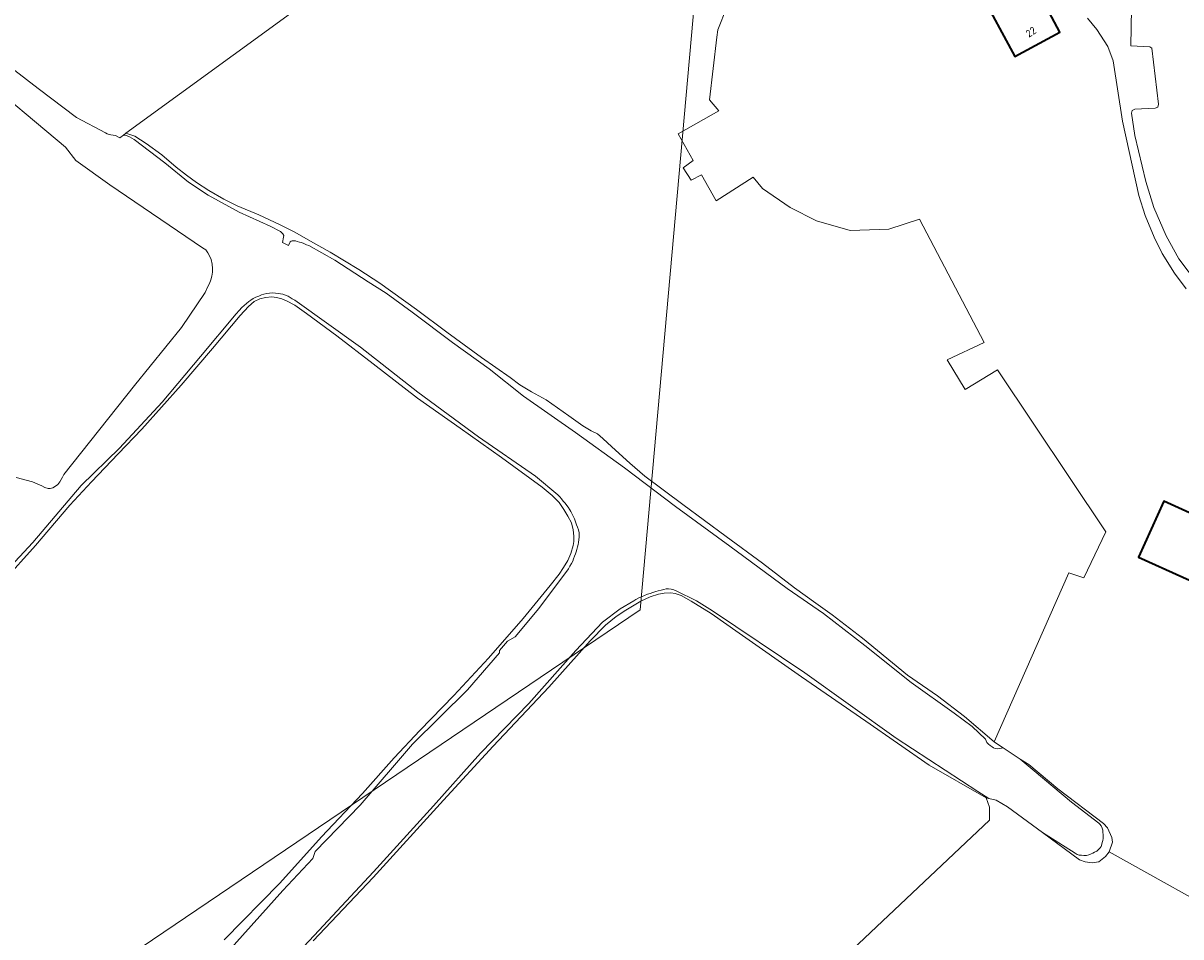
# Model space of a CAD drawing. Header units: metres. Extents: x 140853 to 145288, y 474558 to 480269.
# Tile 90 of 256: x 141276 to 141549, y 477678 to 477894. Entities that reach past the tile are written whole.
import ezdxf
from ezdxf.enums import TextEntityAlignment as Align

# ---------------------------------------------------------------- set-up
doc = ezdxf.new("R2010")
doc.units = ezdxf.units.M
doc.header["$MEASUREMENT"] = 0
for name, color, linetype, lineweight in [('B-WE-GR-BOS_LOOF-G', 40, 'Continuous', 13), ('B-WE-GR-GRAS-G', 60, 'Continuous', 13), ('B-WE-GW-WATERGANG_INSTEEK-G', 90, 'Continuous', 18), ('B-WE-OG-BEBOUWING-G', 7, 'Continuous', 35), ('B-WE-OG-BEBOUWING_HUISNUMMER-T18', 10, 'Continuous', 18), ('B-WE-OG-HULPLIJN-G', 50, 'Continuous', 18), ('B-WE-OG-TERREIN_ERF-G', 7, 'Continuous', 18), ('B-WE-OG-WATER-G', 130, 'Continuous', 18), ('B-WE-VH-VERHARDING_HALFVERHARDING-G', 252, 'Continuous', 18)]:
    doc.layers.add(name, color=color, linetype=linetype, lineweight=lineweight)
doc.styles.add('NLCS-ISO', font='txt')

msp = doc.modelspace()

# ---------------------------------------------------------------- linework, layer by layer
at = {"layer": 'B-WE-GR-BOS_LOOF-G', "ltscale": 0.2, "flags": 128}
msp.add_lwpolyline([(141562.792, 477681.025), (141532.018, 477698.194), (141531.169, 477697.078), (141529.588, 477695.881), (141527.977, 477695.574), (141526.349, 477695.816), (141525.04, 477696.338), (141516.298, 477702.765), (141508.013, 477708.857), (141505.34, 477710.371), (141503.605, 477710.825), (141503.006, 477710.982), (141503.751, 477708.723), (141503.751, 477705.68), (141455.994, 477660.569)], dxfattribs=at)
at = {"layer": 'B-WE-GR-GRAS-G', "ltscale": 0.2, "flags": 128}
for points in [[(141364.102, 477914.6), (141299.936, 477867.8), (141302.065, 477867.11), (141304.702, 477865.365), (141308.413, 477862.683), (141311.795, 477859.776), (141314.252, 477857.889), (141316.63, 477856.205), (141319.505, 477854.267), (141323.023, 477852.284), (141326.21, 477850.65), (141331.276, 477848.528), (141336.153, 477846.234), (141339.81, 477844.463), (141343.484, 477842.347), (141348.179, 477839.728), (141354.915, 477835.615), (141359.837, 477832.456), (141368.505, 477826.208), (141375.687, 477820.879), (141383.887, 477814.903), (141390.599, 477810.147), (141392.944, 477808.421), (141395.645, 477806.767), (141399.096, 477804.926), (141404.512, 477801.119), (141407.762, 477798.775), (141409.75, 477797.596), (141411.234, 477796.866), (141412.53, 477795.743), (141414.617, 477793.821), (141418.904, 477789.913), (141422.448, 477786.85), (141431.395, 477780.151), (141441.624, 477772.64), (141450.19, 477766.352), (141457.728, 477760.51), (141462.779, 477756.924), (141466.643, 477754.177), (141473.789, 477748.655), (141484.39, 477739.925), (141491.526, 477735.002), (141497.844, 477730.163), (141504.893, 477724.171), (141522.456, 477764.051), (141526.027, 477762.861), (141531.187, 477773.709), (141505.655, 477811.941), (141497.982, 477807.311), (141493.748, 477814.322), (141502.479, 477818.423), (141487.266, 477847.528), (141479.99, 477845.146), (141470.862, 477844.882), (141462.924, 477847.131), (141456.707, 477850.306), (141450.224, 477854.804), (141447.975, 477857.449), (141439.244, 477851.893), (141435.765, 477857.981), (141433.318, 477856.719), (141431.453, 477859.656), (141433.823, 477861.379), (141430.248, 477867.636), (141439.905, 477873.06), (141437.657, 477875.706), (141439.376, 477890.523), (141439.641, 477892.242), (141441.798, 477897.598)], [(141323.157, 477677.437), (141336.258, 477690.829), (141346.122, 477701.708), (141355.793, 477711.987), (141363.283, 477720.371), (141369.278, 477726.823), (141377.35, 477735.1), (141385.522, 477743.953), (141393.687, 477753.298), (141400.077, 477761.061), (141402.216, 477763.77), (141403.236, 477765.289), (141404.207, 477766.938), (141404.97, 477768.638), (141405.485, 477770.484), (141405.627, 477771.444), (141405.682, 477772.712), (141405.515, 477774.181), (141405.067, 477775.877), (141404.244, 477777.396), (141403.302, 477779.022), (141402.175, 477780.635), (141400.581, 477782.28), (141398.147, 477784.253), (141388.621, 477791.271), (141378.831, 477798.196), (141368.765, 477805.263), (141358.284, 477813.415), (141349.739, 477820.012), (141342.577, 477825.269), (141339.769, 477827.245), (141337.856, 477828.253), (141336.746, 477828.765), (141335.465, 477829.07), (141334.359, 477829.182), (141332.87, 477829.076), (141331.545, 477828.693), (141330.236, 477828.067), (141328.873, 477826.95), (141326.891, 477824.821), (141320.339, 477816.975), (141313.006, 477808.332), (141303.68, 477797.996), (141298.091, 477792.15), (141291.827, 477785.51), (141286.716, 477780.004), (141278.56, 477770.507), (141270.979, 477761.974)], [(141455.994, 477660.569), (141503.751, 477705.68), (141503.751, 477708.723), (141503.006, 477710.982), (141489.511, 477718.66), (141489.511, 477718.66), (141474.569, 477729.059), (141459.364, 477739.515), (141444.698, 477749.844), (141438.094, 477754.493), (141433.358, 477757.392), (141430.955, 477758.678), (141429.555, 477759.197), (141428.534, 477759.369), (141427.001, 477759.29), (141425.623, 477759.048), (141423.702, 477758.371), (141421.474, 477757.351), (141417.902, 477755.271), (141415.646, 477753.778), (141413.13, 477751.723), (141409.496, 477747.994), (141399.762, 477737.109), (141386.62, 477723.166), (141374.889, 477710.395), (141358.301, 477692.15), (141344.116, 477677.179)]]:
    msp.add_lwpolyline(points, dxfattribs=at)
at = {"layer": 'B-WE-GW-WATERGANG_INSTEEK-G', "ltscale": 0.2, "flags": 128}
for points in [[(141299.337, 477867.363), (141299.791, 477867.317), (141300.225, 477867.195), (141300.75, 477866.93), (141301.348, 477866.611), (141301.855, 477866.346), (141309.12, 477860.793), (141314.718, 477856.234), (141319.362, 477853.233), (141326.703, 477849.195), (141333.946, 477845.895), (141336.41, 477844.585), (141336.628, 477844.407), (141336.956, 477844.086), (141337.194, 477843.674), (141337.162, 477843.259), (141336.886, 477842.03), (141338.299, 477841.341), (141338.706, 477842.156), (141338.902, 477842.32), (141339.19, 477842.431), (141339.532, 477842.435), (141339.947, 477842.403), (141340.363, 477842.263), (141340.869, 477842.124), (141341.357, 477842.002), (141341.918, 477841.773), (141342.534, 477841.509), (141343.095, 477841.298), (141349.258, 477837.844), (141357.134, 477832.761), (141361.379, 477830.097), (141367.487, 477825.567), (141377.047, 477818.424), (141385.666, 477812.231), (141393.764, 477805.784), (141406.068, 477797.213), (141417.579, 477788.817), (141429.615, 477779.705), (141442.499, 477770.379), (141456.016, 477760.372), (141464.598, 477754.467), (141474.317, 477746.893), (141485.313, 477738.162), (141495.41, 477730.927), (141499.639, 477727.77), (141502.788, 477724.758), (141502.95, 477724.434), (141503.165, 477723.983), (141503.561, 477723.622), (141503.921, 477723.316), (141504.353, 477722.991), (141504.695, 477722.756), (141505.109, 477722.594), (141505.613, 477722.521), (141506.154, 477722.574), (141506.568, 477722.7), (141506.95, 477722.732), (141506.097, 477723.283), (141504.893, 477724.171), (141497.844, 477730.163), (141491.526, 477735.002), (141484.39, 477739.925), (141473.789, 477748.655), (141466.643, 477754.177), (141462.779, 477756.924), (141457.728, 477760.51), (141450.19, 477766.352), (141441.624, 477772.64), (141431.395, 477780.151), (141422.448, 477786.85), (141418.904, 477789.913), (141414.617, 477793.821), (141412.53, 477795.743), (141411.234, 477796.866), (141409.75, 477797.596), (141407.762, 477798.775), (141404.512, 477801.119), (141399.096, 477804.926), (141395.645, 477806.767), (141392.944, 477808.421), (141390.599, 477810.147), (141383.887, 477814.903), (141375.687, 477820.879), (141368.505, 477826.208), (141359.837, 477832.456), (141354.915, 477835.615), (141348.179, 477839.728), (141343.484, 477842.347), (141339.81, 477844.463), (141336.153, 477846.234), (141331.276, 477848.528), (141326.21, 477850.65), (141323.023, 477852.284), (141319.505, 477854.267), (141316.63, 477856.205), (141314.252, 477857.889), (141311.795, 477859.776), (141308.413, 477862.683), (141304.702, 477865.365), (141302.065, 477867.11), (141299.936, 477867.8), (141299.337, 477867.363)], [(141511.004, 477720.113), (141514.308, 477717.359), (141523.126, 477709.963), (141529.583, 477704.987), (141529.799, 477704.717), (141530.141, 477704.315), (141530.366, 477703.793), (141530.491, 477703.322), (141530.549, 477702.785), (141530.556, 477702.304), (141530.56, 477701.85), (141530.574, 477701.325), (141530.481, 477700.872), (141530.384, 477700.442), (141530.257, 477700), (141530.082, 477699.467), (141529.885, 477699.131), (141529.474, 477698.738), (141529.08, 477698.396), (141528.584, 477698.12), (141528.139, 477697.86), (141527.727, 477697.709), (141527.244, 477697.516), (141526.637, 477697.338), (141526.038, 477697.317), (141525.466, 477697.388), (141524.945, 477697.425), (141524.466, 477697.587), (141524.007, 477697.871), (141516.298, 477702.765), (141525.04, 477696.338), (141526.349, 477695.816), (141527.977, 477695.574), (141529.588, 477695.881), (141531.169, 477697.078), (141532.018, 477698.194), (141532.765, 477700.523), (141532.614, 477701.564), (141531.608, 477703.904), (141530.68, 477704.885), (141519.876, 477713.088), (141513.028, 477718.805), (141511.004, 477720.113)]]:
    msp.add_lwpolyline(points, close=True, dxfattribs=at)
for points in [[(141324.08, 477674.663), (141336.96, 477689.112), (141344.091, 477696.624), (141344.61, 477698.282), (141355.192, 477709.246), (141367.598, 477723.631), (141380.527, 477736.433), (141388.147, 477745.2), (141388.118, 477745.749), (141389.965, 477747.889), (141391.777, 477748.948), (141397.37, 477755.672), (141404.388, 477764.986), (141404.74, 477765.623), (141405.073, 477766.222), (141405.388, 477766.803), (141405.61, 477767.364), (141405.85, 477768), (141406.034, 477768.505), (141406.2, 477769.029), (141406.328, 477769.59), (141406.494, 477770.207), (141406.641, 477770.712), (141406.75, 477771.254), (141406.841, 477771.908), (141406.913, 477772.45), (141406.948, 477773.029), (141406.89, 477773.496), (141406.756, 477774.186), (141406.529, 477774.802), (141406.302, 477775.417), (141406.075, 477776.126), (141405.81, 477776.797), (141405.565, 477777.3), (141405.282, 477777.897), (141404.981, 477778.493), (141404.698, 477778.959), (141404.323, 477779.517), (141403.965, 477779.983), (141403.571, 477780.485), (141403.157, 477781.006), (141402.763, 477781.509), (141402.331, 477781.955), (141401.843, 477782.476), (141396.612, 477786.898), (141383.122, 477796.138), (141368.823, 477806.683), (141355.271, 477817.286), (141339.793, 477828.423), (141339.213, 477828.738), (141338.707, 477829.035), (141338.201, 477829.331), (141337.584, 477829.609), (141336.986, 477829.793), (141336.443, 477829.94), (141335.845, 477830.012), (141335.266, 477830.102), (141334.519, 477830.118), (141333.846, 477830.058), (141333.23, 477829.981), (141332.521, 477829.81), (141331.924, 477829.639), (141331.272, 477829.393), (141330.619, 477829.148), (141330.005, 477828.79), (141329.446, 477828.433), (141328.962, 477828.131), (141328.366, 477827.625), (141327.827, 477827.118), (141327.269, 477826.648), (141326.655, 477825.992), (141325.986, 477825.223), (141317.515, 477815.117), (141308.486, 477804.374), (141298.431, 477793.458), (141289.37, 477784.686), (141277.931, 477771.244), (141267.386, 477759.98)], [(141270.979, 477761.974), (141278.56, 477770.507), (141286.716, 477780.004), (141291.827, 477785.51), (141298.091, 477792.15), (141303.68, 477797.996), (141313.006, 477808.332), (141320.339, 477816.975), (141326.891, 477824.821), (141328.873, 477826.95), (141330.236, 477828.067), (141331.545, 477828.693), (141332.87, 477829.076), (141334.359, 477829.182), (141335.465, 477829.07), (141336.746, 477828.765), (141337.856, 477828.253), (141339.769, 477827.245), (141342.577, 477825.269), (141349.739, 477820.012), (141358.284, 477813.415), (141368.765, 477805.263), (141378.831, 477798.196), (141388.621, 477791.271), (141398.147, 477784.253), (141400.581, 477782.28), (141402.175, 477780.635), (141403.302, 477779.022), (141404.244, 477777.396), (141405.067, 477775.877), (141405.515, 477774.181), (141405.682, 477772.712), (141405.627, 477771.444), (141405.485, 477770.484), (141404.97, 477768.638), (141404.207, 477766.938), (141403.236, 477765.289), (141402.216, 477763.77), (141400.077, 477761.061), (141393.687, 477753.298), (141385.522, 477743.953), (141377.35, 477735.1), (141369.278, 477726.823), (141363.283, 477720.371), (141355.793, 477711.987), (141346.122, 477701.708), (141336.258, 477690.829), (141323.157, 477677.437)], [(141344.116, 477677.179), (141358.301, 477692.15), (141374.889, 477710.395), (141386.62, 477723.166), (141399.762, 477737.109), (141409.496, 477747.994), (141413.13, 477751.723), (141415.646, 477753.778), (141417.902, 477755.271), (141421.474, 477757.351), (141423.702, 477758.371), (141425.623, 477759.048), (141427.001, 477759.29), (141428.534, 477759.369), (141429.555, 477759.197), (141430.955, 477758.678), (141433.358, 477757.392), (141438.094, 477754.493), (141444.698, 477749.844), (141459.364, 477739.515), (141474.569, 477729.059), (141489.511, 477718.66), (141503.006, 477710.982), (141503.605, 477710.825), (141503.605, 477710.825), (141501, 477712.479), (141481.704, 477725.003), (141460.196, 477740.483), (141438.418, 477755.117), (141434.638, 477757.482), (141429.777, 477759.811), (141429.255, 477760.01), (141428.661, 477760.209), (141428.012, 477760.317), (141427.472, 477760.282), (141426.877, 477760.157), (141426.301, 477759.995), (141425.58, 477759.78), (141424.986, 477759.637), (141424.282, 477759.403), (141423.688, 477759.205), (141423.021, 477758.99), (141422.372, 477758.739), (141421.651, 477758.416), (141421.002, 477758.128), (141420.318, 477757.769), (141419.831, 477757.445), (141416.569, 477755.557), (141412.422, 477752.392), (141406.165, 477745.713), (141395.001, 477733.235), (141383.599, 477721.513), (141372.506, 477709.089), (141358.384, 477693.482), (141344.35, 477678.452), (141329.437, 477662.571)]]:
    msp.add_lwpolyline(points, dxfattribs=at)
at = {"layer": 'B-WE-OG-BEBOUWING-G', "ltscale": 0.2, "flags": 128}
for points in [[(141500, 477921.185), (141497.52, 477919.802), (141486.525, 477913.712), (141489.179, 477908.873), (141495.485, 477912.332), (141498.756, 477906.369), (141498.708, 477906.205), (141500, 477903.859), (141501.442, 477901.239), (141509.768, 477885.915), (141520.382, 477891.651), (141517.82, 477896.391), (141515.864, 477900.011), (141516.778, 477900.504), (141517.341, 477902.391), (141515.623, 477905.57), (141513.796, 477906.115), (141512.766, 477905.559), (141508.163, 477914.076), (141505.462, 477912.616), (141503.214, 477916.777), (141505.858, 477918.206), (141503.265, 477923.005), (141500, 477921.185)], [(141559.886, 477758.313), (141565.845, 477771.472), (141544.912, 477780.951), (141538.953, 477767.792), (141559.886, 477758.313)]]:
    msp.add_lwpolyline(points, close=True, dxfattribs=at)
at = {"layer": 'B-WE-OG-HULPLIJN-G'}
msp.add_lwpolyline([(141484.938, 478467.493), (142922.898, 478740.923), (143043.789, 479141.528), (143928.198, 479351.369), (144042.725, 479840.999), (144698.079, 479872.794), (144672.627, 478988.916), (144742.617, 478639.181), (145060.75, 478225.858), (145035.298, 477659.922), (145054.388, 476896.862), (144768.066, 476833.275), (144755.342, 477825.251), (143616.428, 477755.303), (142541.14, 475313.514), (141510.39, 476108.367), (141014.104, 476776.044), (140988.652, 477462.798), (141421.313, 477755.303), (141484.938, 478467.493)], close=True, dxfattribs=at)
at = {"layer": 'B-WE-OG-TERREIN_ERF-G', "ltscale": 0.2, "flags": 128}
for points in [[(141537.425, 477905.978), (141537.108, 477888.469), (141541.607, 477888.219), (141542.09, 477887.915), (141543.652, 477874.644), (141543.53, 477873.966), (141542.892, 477873.704), (141538.043, 477873.454), (141537.458, 477873.182), (141537.273, 477872.564), (141538.045, 477867.276), (141540.668, 477856.43), (141542.52, 477850.293), (141545.461, 477843.566), (141548.432, 477838.191), (141553.073, 477832.001)], [(141517.82, 477896.391), (141520.382, 477891.651), (141509.768, 477885.915), (141501.442, 477901.239)], [(141441.798, 477897.598), (141439.641, 477892.242), (141439.376, 477890.523), (141437.657, 477875.706), (141439.905, 477873.06), (141430.248, 477867.636), (141433.823, 477861.379), (141431.453, 477859.656), (141433.318, 477856.719), (141435.765, 477857.981), (141439.244, 477851.893), (141447.975, 477857.449), (141450.224, 477854.804), (141456.707, 477850.306), (141462.924, 477847.131), (141470.862, 477844.882), (141479.99, 477845.146), (141487.266, 477847.528), (141502.479, 477818.423), (141493.748, 477814.322), (141497.982, 477807.311), (141505.655, 477811.941), (141531.187, 477773.709), (141526.027, 477762.861), (141522.456, 477764.051), (141504.893, 477724.171), (141506.097, 477723.283), (141506.95, 477722.732), (141511.004, 477720.113), (141513.028, 477718.805), (141519.876, 477713.088), (141530.68, 477704.885), (141531.608, 477703.904), (141532.614, 477701.564), (141532.765, 477700.523), (141532.018, 477698.194), (141562.792, 477681.025)], [(141550.153, 477831.082), (141547.393, 477834.79), (141544.542, 477839.437), (141542.661, 477843.265), (141540.52, 477848.433), (141538.99, 477853.131), (141535.135, 477870.675), (141532.929, 477884.909), (141531.659, 477888.278), (141529.115, 477892.321), (141526.898, 477894.992)]]:
    msp.add_lwpolyline(points, dxfattribs=at)
msp.add_lwpolyline([(141538.953, 477767.792), (141544.912, 477780.951), (141565.845, 477771.472), (141559.886, 477758.313), (141538.953, 477767.792)], close=True, dxfattribs=at)
at = {"layer": 'B-WE-OG-WATER-G', "ltscale": 0.2, "flags": 128}
for points in [[(141329.437, 477662.571), (141344.35, 477678.452), (141358.384, 477693.482), (141372.506, 477709.089), (141383.599, 477721.513), (141395.001, 477733.235), (141406.165, 477745.713), (141412.422, 477752.392), (141416.569, 477755.557), (141419.831, 477757.445), (141420.318, 477757.769), (141421.002, 477758.128), (141421.651, 477758.416), (141422.372, 477758.739), (141423.021, 477758.99), (141423.688, 477759.205), (141424.282, 477759.403), (141424.986, 477759.637), (141425.58, 477759.78), (141426.301, 477759.995), (141426.877, 477760.157), (141427.472, 477760.282), (141428.012, 477760.317), (141428.661, 477760.209), (141429.255, 477760.01), (141429.777, 477759.811), (141434.638, 477757.482), (141438.418, 477755.117), (141460.196, 477740.483), (141481.704, 477725.003), (141501, 477712.479), (141503.605, 477710.825), (141505.34, 477710.371), (141508.013, 477708.857), (141516.298, 477702.765), (141524.007, 477697.871), (141524.466, 477697.587), (141524.945, 477697.425), (141525.466, 477697.388), (141526.038, 477697.317), (141526.637, 477697.338), (141527.244, 477697.516), (141527.727, 477697.709), (141528.139, 477697.86), (141528.584, 477698.12), (141529.08, 477698.396), (141529.474, 477698.738), (141529.885, 477699.131), (141530.082, 477699.467), (141530.257, 477700), (141530.384, 477700.442), (141530.481, 477700.872), (141530.574, 477701.325), (141530.56, 477701.85), (141530.556, 477702.304), (141530.549, 477702.785), (141530.491, 477703.322), (141530.366, 477703.793), (141530.141, 477704.315), (141529.799, 477704.717), (141529.583, 477704.987), (141523.126, 477709.963), (141514.308, 477717.359), (141511.004, 477720.113), (141506.95, 477722.732), (141506.568, 477722.7), (141506.154, 477722.574), (141505.613, 477722.521), (141505.109, 477722.594), (141504.695, 477722.756), (141504.353, 477722.991), (141503.921, 477723.316), (141503.561, 477723.622), (141503.165, 477723.983), (141502.95, 477724.434), (141502.788, 477724.758), (141499.639, 477727.77), (141495.41, 477730.927), (141485.313, 477738.162), (141474.317, 477746.893), (141464.598, 477754.467), (141456.016, 477760.372), (141442.499, 477770.379), (141429.615, 477779.705), (141417.579, 477788.817), (141406.068, 477797.213), (141393.764, 477805.784), (141385.666, 477812.231), (141377.047, 477818.424), (141367.487, 477825.567), (141361.379, 477830.097), (141357.134, 477832.761), (141349.258, 477837.844), (141343.095, 477841.298), (141342.534, 477841.509), (141341.918, 477841.773), (141341.357, 477842.002), (141340.869, 477842.124), (141340.363, 477842.263), (141339.947, 477842.403), (141339.532, 477842.435), (141339.19, 477842.431), (141338.902, 477842.32), (141338.706, 477842.156), (141338.299, 477841.341), (141336.886, 477842.03), (141337.162, 477843.259), (141337.194, 477843.674), (141336.956, 477844.086), (141336.628, 477844.407), (141336.41, 477844.585), (141333.946, 477845.895), (141326.703, 477849.195), (141319.362, 477853.233), (141314.718, 477856.234), (141309.12, 477860.793), (141301.855, 477866.346), (141301.348, 477866.611), (141300.75, 477866.93), (141300.225, 477867.195), (141299.791, 477867.317), (141299.337, 477867.363), (141298.5, 477866.753), (141297.512, 477867.261), (141297.448, 477867.258), (141296.924, 477867.325), (141296.383, 477867.428), (141295.949, 477867.514), (141295.497, 477867.69), (141295.098, 477867.902), (141288.252, 477871.493), (141279.258, 477878.332), (141270.936, 477884.77)], [(141264.608, 477882.174), (141285.64, 477864.491), (141288.109, 477861.343), (141296.123, 477855.662), (141318.027, 477840.753), (141318.795, 477840.291), (141319.272, 477839.62), (141319.751, 477838.743), (141320.051, 477838.041), (141320.32, 477836.941), (141320.385, 477835.868), (141320.334, 477835.006), (141320.196, 477834.094), (141319.953, 477833.25), (141319.639, 477832.336), (141319.18, 477831.453), (141318.605, 477830.243), (141313.028, 477821.952), (141301.995, 477808.25), (141285.318, 477787.278), (141284.972, 477786.599), (141284.69, 477786.074), (141284.359, 477785.497), (141283.836, 477784.876), (141283.294, 477784.477), (141282.68, 477784.12), (141282.097, 477783.959), (141281.56, 477783.951), (141280.83, 477784.216), (141280.1, 477784.566), (141277.857, 477785.573), (141273.999, 477786.592)], [(141267.386, 477759.98), (141277.931, 477771.244), (141289.37, 477784.686), (141298.431, 477793.458), (141308.486, 477804.374), (141317.515, 477815.117), (141325.986, 477825.223), (141326.655, 477825.992), (141327.269, 477826.648), (141327.827, 477827.118), (141328.366, 477827.625), (141328.962, 477828.131), (141329.446, 477828.433), (141330.005, 477828.79), (141330.619, 477829.148), (141331.272, 477829.393), (141331.924, 477829.639), (141332.521, 477829.81), (141333.23, 477829.981), (141333.846, 477830.058), (141334.519, 477830.118), (141335.266, 477830.102), (141335.845, 477830.012), (141336.443, 477829.94), (141336.986, 477829.793), (141337.584, 477829.609), (141338.201, 477829.331), (141338.707, 477829.035), (141339.213, 477828.738), (141339.793, 477828.423), (141355.271, 477817.286), (141368.823, 477806.683), (141383.122, 477796.138), (141396.612, 477786.898), (141401.843, 477782.476), (141402.331, 477781.955), (141402.763, 477781.509), (141403.157, 477781.006), (141403.571, 477780.485), (141403.965, 477779.983), (141404.323, 477779.517), (141404.698, 477778.959), (141404.981, 477778.493), (141405.282, 477777.897), (141405.565, 477777.3), (141405.81, 477776.797), (141406.075, 477776.126), (141406.302, 477775.417), (141406.529, 477774.802), (141406.756, 477774.186), (141406.89, 477773.496), (141406.948, 477773.029), (141406.913, 477772.45), (141406.841, 477771.908), (141406.75, 477771.254), (141406.641, 477770.712), (141406.494, 477770.207), (141406.328, 477769.59), (141406.2, 477769.029), (141406.034, 477768.505), (141405.85, 477768), (141405.61, 477767.364), (141405.388, 477766.803), (141405.073, 477766.222), (141404.74, 477765.623), (141404.388, 477764.986), (141397.37, 477755.672), (141391.777, 477748.948), (141389.965, 477747.889), (141388.118, 477745.749), (141388.147, 477745.2), (141380.527, 477736.433), (141367.598, 477723.631), (141355.192, 477709.246), (141344.61, 477698.282), (141344.091, 477696.624), (141336.96, 477689.112), (141324.08, 477674.663)]]:
    msp.add_lwpolyline(points, dxfattribs=at)
at = {"layer": 'B-WE-VH-VERHARDING_HALFVERHARDING-G', "ltscale": 0.2, "flags": 128}
for points in [[(141553.073, 477832.001), (141548.432, 477838.191), (141545.461, 477843.566), (141542.52, 477850.293), (141540.668, 477856.43), (141538.045, 477867.276), (141537.273, 477872.564), (141537.458, 477873.182), (141538.043, 477873.454), (141542.892, 477873.704), (141543.53, 477873.966), (141543.652, 477874.644), (141542.09, 477887.915), (141541.607, 477888.219), (141537.108, 477888.469), (141537.425, 477905.978)], [(141526.898, 477894.992), (141529.115, 477892.321), (141531.659, 477888.278), (141532.929, 477884.909), (141535.135, 477870.675), (141538.99, 477853.131), (141540.52, 477848.433), (141542.661, 477843.265), (141544.542, 477839.437), (141547.393, 477834.79), (141550.153, 477831.082)]]:
    msp.add_lwpolyline(points, dxfattribs=at)

# ---------------------------------------------------------------- texts
at = {"layer": 'B-WE-OG-BEBOUWING_HUISNUMMER-T18', "style": 'NLCS-ISO'}
msp.add_text('22', height=1.8, rotation=34.1, dxfattribs=at).set_placement((141513.542, 477891.706), align=Align.MIDDLE_CENTER)

doc.saveas('drawing.dxf')
